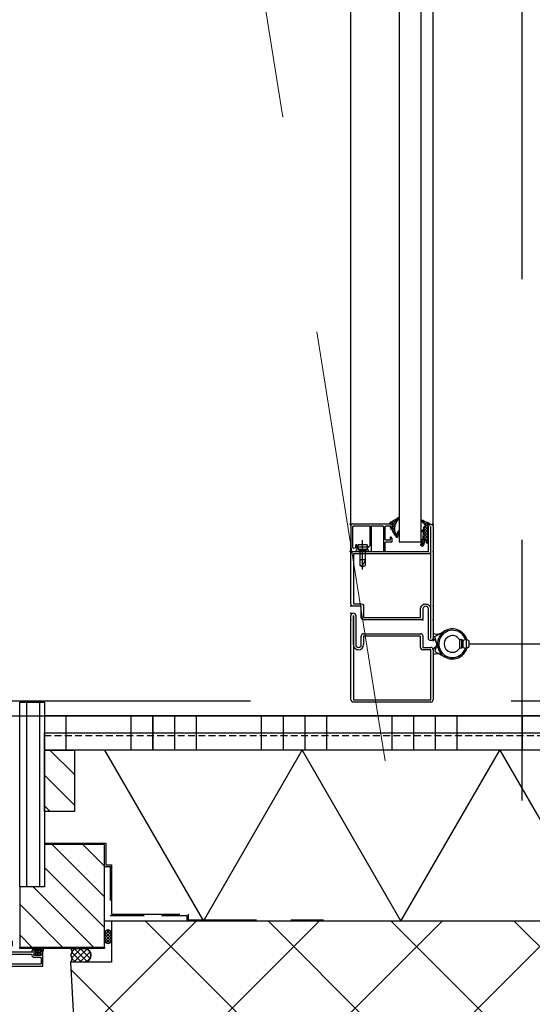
# Model space of a CAD drawing. Header units: millimetres. Extents: x 111285 to 237437, y -9513 to 52045.
# Tile 21 of 117: x 133315 to 133689, y 372 to 1092. Entities that reach past the tile are written whole.
import ezdxf

# ---------------------------------------------------------------- set-up
doc = ezdxf.new("R2010")
doc.units = ezdxf.units.MM
doc.header["$LTSCALE"] = 100
for name, pattern in [('CENTER', [50.8, 31.75, -6.35, 6.35, -6.35]), ('DASHED', [0.75, 0.5, -0.25]), ('HIDDEN', [9.525, 6.35, -3.175])]:
    doc.linetypes.add(name, pattern=pattern)
doc.layers.get('0').update_dxf_attribs({"color": 252})
for name, color, linetype in [('0-acceering', 252, 'Continuous'), ('0-afwerking', 252, 'Continuous'), ('0-arc-wanden', 252, 'Continuous'), ('0-binnenwanden', 252, 'Continuous'), ('0-BUITENKOZIJNEN', 252, 'Continuous'), ('0-constructie', 252, 'Continuous'), ('0-HOOFDSTRAMIEN', 1, 'CENTER'), ('0-ISOLATIE', 252, 'Continuous'), ('0-METSTU', 252, 'Continuous'), ('_32--BINNENKOZIJN', 1, 'Continuous')]:
    doc.layers.add(name, color=color, linetype=linetype)
doc.layers.add('X-ref binnenlijn', color=252, linetype='Continuous', plot=False)
doc.linetypes.add('ZIGZAG', pattern='A,0.00254,-5.08,[131,ltypeshp.shx,S=5.08,R=0,X=-5.08,Y=0],-10.16,[131,ltypeshp.shx,S=5.08,R=180,X=5.08,Y=0],-5.08', length=20.32254)

# ---------------------------------------------------------------- blocks, each defined once
blk = doc.blocks.new('U-STRAMIEN')
at = {"layer": '0-HOOFDSTRAMIEN', "ltscale": 0.3}
for points in [[(7200, -4264), (7200, 47464)], [(-5000, 0), (68000, 0)]]:
    blk.add_lwpolyline(points, dxfattribs=at)
blk = doc.blocks.new('S 12')
at = {"layer": '_32--BINNENKOZIJN'}
h = blk.add_hatch(dxfattribs=at)
h.set_pattern_fill('_USER', color=256, scale=1.5, angle=-135, style=0, double=1, pattern_type=0)
h.set_pattern_definition([(225, (-139.89, 29.546), (1.06066, -1.06066), []), (315, (-139.89, 29.546), (1.06066, 1.06066), [])])
h.paths.add_polyline_path([(-136.08, 26.1, 0.488281), (-136.4, 26.55), (-138.39, 26.55, -0.326416), (-139.82, 27.59, 0.720237), (-140.39, 27.6, -0.044879), (-142.76, 22.38, 0.89146), (-141.86, 21.73, -0.062553), (-139.33, 24.15, -0.440575), (-138.31, 23.95), (-137.91, 23.3, 0.24511), (-137.4, 22.99), (-135.84, 22.89), (-135.19, 21.65, 0.484869), (-134.8, 21.63), (-133.93, 22.77), (-130.23, 22.53, -0.168809), (-128.91, 22.54), (-128.94, 22.03, 0.675772), (-128.5, 21.83), (-127.86, 22.44, -0.765456), (-127.53, 22.24), (-127.66, 21.79, 0.713839), (-127.35, 21.57), (-126.61, 22.1, -0.754008), (-126.31, 21.87), (-126.47, 21.46, 0.698845), (-126.22, 21.24), (-125.47, 21.63, -0.683903), (-125.14, 21.35), (-125.27, 21.01, 0.56756), (-125.05, 20.74, 0.367373), (-123.89, 22.16, 0.273475), (-124.32, 22.85, 0.122917), (-129.02, 24.01, -0.967646), (-129.04, 24.67), (-126.87, 24.82, 0.883992), (-126.81, 26.01), (-129.81, 26.54, 0.418204), (-130.1, 26.34), (-130.14, 26.08, -0.37859), (-130.4, 25.87)])
h = blk.add_hatch(dxfattribs=at)
h.set_pattern_fill('_USER', color=256, scale=1.5, angle=-135, style=0, double=1, pattern_type=0)
h.set_pattern_definition([(225, (8.331, 148.266), (1.06066, -1.06066), []), (315, (8.331, 148.266), (1.06066, 1.06066), [])])
h.paths.add_polyline_path([(-137.46, 0, -0.335424), (-137.25, -0.19), (-137.12, -0.56, 0.612932), (-136.48, -0.71), (-135.91, -0.03, 0.099276), (-130.6, 3.27, 0.643477), (-130.89, 4.14, -0.077136), (-133.32, 4.77), (-134.27, 5.14, 0.760206), (-134.72, 4.28), (-133.77, 3.73), (-132.7, 3.27, -0.670173), (-132.71, 2.87, -0.308665), (-143.76, 4.98, 0.327484), (-144.33, 5.11, 0.414214), (-144.58, 4.46, -0.073799), (-141.49, -0.94, 0.125857), (-140.79, -1.77, 0.811228), (-140.07, -1.12, -0.516336), (-140, 0)])
at = {"layer": '_32--BINNENKOZIJN', "linetype": 'Continuous'}
for p, q in [((-54.7, 56.43), (-55.75, 54.43)), ((-49.25, 54.43), (-55.75, 54.43)), ((-54.7, 51.93), (-55.5, 50.93)), ((-55.5, 50.93), (-55.5, 49.43)), ((-49.5, 50.93), (-55.5, 50.93)), ((-50.3, 56.43), (-54.7, 56.43)), ((-50.3, 51.93), (-54.7, 51.93)), ((-50.3, 56.43), (-49.25, 54.43)), ((-50.3, 51.93), (-49.5, 50.93)), ((-49.5, 50.93), (-49.5, 49.43)), ((-49.5, 49.43), (-55.5, 49.43))]:
    blk.add_line(p, q, dxfattribs=at)
at = {"layer": '_32--BINNENKOZIJN'}
for p, q in [((0, -50), (0, 50)), ((-48.25, 30), (-11.75, 30)), ((-58.25, 22.5), (-50, 22.5)), ((-50, 22.5), (-50, 28.25)), ((-11.75, 28.25), (-48.25, 28.25)), ((-48.25, 28.25), (-48.25, 22.5)), ((-11.75, -28.25), (-11.75, 28.25)), ((-10, 28.25), (-10, -28.25)), ((-127, 21.14), (-1081.05, 21.14)), ((-127, 5.14), (-127, 21.14)), ((-60, -20.75), (-60, 20.75)), ((-50, 20.75), (-58.25, 20.75)), ((-58.25, 20.75), (-58.25, -20.75)), ((-1081.05, 5.14), (-127, 5.14)), ((0, 0), (0, 0)), ((0, 0), (0, -50)), ((-58.25, -20.75), (-52, -20.75)), ((-73.25, -26.5), (-52, -26.5)), ((-51.9, -28.15), (-73.25, -28.15)), ((-73.25, -28.15), (-73.25, -28.25)), ((-73.25, -28.25), (-11.75, -28.25)), ((-52, -22.5), (-58.25, -22.5)), ((-11.75, -30), (-73.25, -30))]:
    blk.add_line(p, q, dxfattribs=at)
at = {"layer": '_32--BINNENKOZIJN', "ltscale": 0.1}
for p, q in [((-57.91, 31.21), (-62.12, 38.8)), ((-47.09, 31.21), (-42.88, 38.8)), ((-139, 30), (-1069.05, 30)), ((-49.55, 33.54), (-57.91, 31.21)), ((-52.5, 32.72), (-47.09, 31.21)), ((-139, -30), (-1069.05, -30)), ((-118.25, -30), (-125.38, -30))]:
    blk.add_line(p, q, dxfattribs=at)
at = {"layer": '_32--BINNENKOZIJN'}
for points in [[(-52.5, 56.63), (-52.5, 1144.8)], [(-106.85, -21.5), (-128.28, -21.5)], [(-123.2, -17.5), (-123.2, -25.5)], [(-121.6, -18.5), (-121.6, -24.5)], [(-120.96, -24.1), (-120.96, -18.9)], [(-120, -23.5), (-120, -19.5)], [(-109.01, -21.91), (-114, -19.5), (-114, -23.5)]]:
    blk.add_lwpolyline(points, dxfattribs=at)
for points in [[(-70, -20.75, -0.414214), (-71.75, -22.5), (-80, -22.5), (-80, -28.25, -0.414214), (-81.75, -30), (-118.25, -30, -0.414214), (-120, -28.25), (-120, 26.5), (-138.25, 26.5, -0.414214), (-140, 28.25, -0.414214), (-138.25, 30), (-56.75, 30, -0.414214), (-55, 28.25, -0.414214), (-56.75, 26.5), (-78, 26.5, 0.414214), (-80, 24.5, 0.414214), (-78, 22.5), (-71.75, 22.5, -0.414214), (-70, 20.75)], [(-142.76, 22.38, 0.89146), (-141.86, 21.73, -0.062553), (-139.33, 24.15, -0.440575), (-138.31, 23.95), (-137.91, 23.3, 0.24511), (-137.4, 22.99), (-135.84, 22.89), (-135.19, 21.65, 0.484869), (-134.8, 21.63), (-133.93, 22.77), (-130.23, 22.53, -0.168809), (-128.91, 22.54), (-128.94, 22.03, 0.675772), (-128.5, 21.83), (-127.86, 22.44, -0.765456), (-127.53, 22.24), (-127.66, 21.79, 0.713839), (-127.35, 21.57), (-126.61, 22.1, -0.754008), (-126.31, 21.87), (-126.47, 21.46, 0.698845), (-126.22, 21.24), (-125.47, 21.63, -0.683903), (-125.14, 21.35), (-125.27, 21.01, 0.591523), (-125.03, 20.75, 0.364492), (-123.89, 22.16, 0.273475), (-124.32, 22.85, 0.122917), (-129.02, 24.01, -0.967646), (-129.04, 24.67), (-126.87, 24.82, 0.883992), (-126.81, 26.01), (-129.81, 26.54, 0.418204), (-130.1, 26.34), (-130.14, 26.08, -0.37859), (-130.4, 25.87), (-136.08, 26.1, 0.515595), (-136.43, 26.55), (-138.39, 26.55, -0.326416), (-139.82, 27.59, 0.720237), (-140.39, 27.6, -0.044879)], [(-71.75, 20.75), (-78, 20.75, -0.414214), (-81.75, 24.5, -0.414214), (-78.1, 28.15), (-56.75, 28.15), (-56.75, 28.25), (-138.25, 28.25), (-138.25, 28.15), (-120, 28.15, -0.414214), (-118.25, 26.4), (-118.25, -28.25), (-81.75, -28.25), (-81.75, -22.5, -0.414214), (-80, -20.75), (-71.75, -20.75)], [(-141.49, -0.94, 0.125857), (-140.79, -1.77, 0.811228), (-140.07, -1.12, -0.516336), (-140, 0), (-137.46, 0, -0.335424), (-137.25, -0.19), (-137.12, -0.56, 0.612932), (-136.48, -0.71), (-135.91, -0.03, 0.099276), (-130.6, 3.27, 0.643477), (-130.89, 4.14, -0.077136), (-133.32, 4.77), (-134.27, 5.14, 0.760206), (-134.72, 4.28), (-133.77, 3.73), (-132.7, 3.27, -0.670173), (-132.71, 2.87, -0.308665), (-143.76, 4.98, 0.327484), (-144.33, 5.11, 0.414214), (-144.58, 4.46, -0.073799)], [(-140, -29, 0.414214), (-139, -30), (-120.8, -30, 0.414214), (-120, -29.2), (-120, -26.83, 0.267949), (-120.4, -26.13), (-121.5, -25.5, 0.158384), (-122.1, -25.37), (-124.55, -25.63, 0.948965), (-124.5, -26.63), (-123.24, -26.63, -1), (-123.24, -28.7), (-137.9, -28.7, -0.414214), (-138.7, -27.9), (-138.7, -16.3), (-124.18, -16.3), (-122.71, -17.78, 0.339454), (-121.5, -17.94), (-120.4, -17.3, 0.267949), (-120, -16.61), (-120, -15.9, 0.414214), (-120.8, -15.1), (-138.7, -15.1), (-138.7, -7, -0.414214), (-137.9, -6.2), (-120.4, -6.2), (-120.4, -5), (-126.2, -5, -0.414214), (-127, -4.2), (-127, 0), (-129.6, 0), (-130.5, -0.65), (-130.5, -1.3), (-128.3, -1.3), (-128.3, -4.2, -0.414214), (-129.1, -5), (-137.9, -5, -0.414214), (-138.7, -4.2), (-138.7, -1.3), (-137.5, -1.3), (-137.5, -0.9), (-138.15, 0), (-140, 0)]]:
    blk.add_lwpolyline(points, format="xyb", close=True, dxfattribs=at)
blk.add_lwpolyline([(-109.8, -23.5), (-109, -21.9), (-109, -21.1), (-109.8, -19.5), (-120, -19.5), (-120, -18.9), (-120.96, -18.9), (-121.6, -18.5, -0.353906), (-123.2, -17.5), (-124.8, -18.28), (-124.8, -24.72), (-123.2, -25.5, -0.353906), (-121.6, -24.5), (-120.96, -24.1), (-120, -24.1), (-120, -23.5), (-109.8, -23.5, -0.140596), (-109.8, -21.52, 2.430036)], format="xyb", dxfattribs=at)
for centre, radius, start, end in [((-52.5, 44.13), 1100.66, 90, 180.73583), ((-48.25, 28.25), 1.75, 90, 180), ((-11.75, 28.25), 1.75, 0, 90), ((-58.25, 20.75), 1.75, 90, 180), ((-50, 22.5), 1.75, 270, 0), ((-58.25, -20.75), 1.75, 180, 270), ((-52, -24.5), 3.75, 0, 90), ((-73.25, -28.25), 1.75, 90, 180), ((-73.25, -28.25), 1.75, 180, 270), ((-52, -24.5), 2, 0, 90), ((-52, -24.5), 2, 270, 0), ((-51.9, -24.5), 3.65, 270, 0), ((-11.75, -28.25), 1.75, 270, 0)]:
    blk.add_arc(centre, radius, start, end, dxfattribs=at)
at = {"layer": '_32--BINNENKOZIJN', "linetype": 'Continuous'}
for centre, radius, start, end in [((-52.5, 44.13), 11, 106.85838, 230.88476), ((-52.5, 44.13), 10, 108.26492, 239.4551), ((-52.5, 44.13), 11, 231.44786, 73.14162), ((-52.5, 44.13), 10, 233.71702, 72.75285), ((-52.25, 54.43), 3.5, 180, 225.58469), ((-52.5, 55.63), 1, 53.1301, 126.8699), ((-52.75, 54.43), 3.5, 314.41531, 0), ((-52.5, 44.13), 6.09, 119.52052, 60.47948)]:
    blk.add_arc(centre, radius, start, end, dxfattribs=at)
at = {"layer": '_32--BINNENKOZIJN', "ltscale": 0.1}
for centre, start, end in [((-66.71, 32.93), 335.28369, 17.19928), ((-50.51, 26.15), 117.37184, 147.03554), ((-54.49, 26.15), 32.96446, 62.62816), ((-38.29, 32.93), 162.80072, 204.71631)]:
    blk.add_arc(centre, 7.01, start, end, dxfattribs=at)
at = {"layer": '_32--BINNENKOZIJN'}
for p in [(-140, 30), (-139.89, 29.55), (-120, 30), (-80, 30), (-70, 30), (-55, 30), (-70, 22.5), (-140, 0), (-120, -21.5), (-120, -21.5), (-140, -30.5), (-120, -30), (-120, -30.5), (-80, -30), (-75, -30), (-70, -30)]:
    blk.add_point(p, dxfattribs=at)
blk = doc.blocks.new('P-71191BLOCK')
at = {"layer": '0-BUITENKOZIJNEN', "linetype": 'Continuous', "ltscale": 0.25}
blk.add_lwpolyline([(14.4, 46.39), (13.04, 45.6), (12.5, 45.6, -0.414214), (12.3, 45.8), (12.3, 49.6, -0.414214), (12.5, 49.8), (14.53, 48.96, 0.9366), (14.89, 48.78), (15.91, 50.55, 0.577375), (15.65, 51), (12.1, 51, -0.414214), (11.4, 51.7), (11.4, 54.2, -0.414214), (11.7, 54.5), (12.3, 54.5, 1), (12.3, 55.5), (9.1, 55.5, 0.412335), (8.3, 54.71, 0.416094), (8.5, 54.5), (9.7, 54.5, -0.414214), (9.9, 54.3), (9.9, 51.5, -0.414214), (9.4, 51), (-3.91, 51, -0.410557), (-4.41, 51.49), (-4.6, 67), (-4.6, 69.5, -0.414214), (-4.1, 70), (-3.2, 70, -0.414214), (-3, 69.8), (-3, 68.9, 1), (-2.2, 68.9), (-2.2, 72, 0.414214), (-2.7, 72.5), (-3, 72.5, 0.414214), (-3.2, 72.3), (-3.2, 71.7, -0.414214), (-3.7, 71.2), (-4.3, 71.2, -0.414214), (-4.8, 71.7), (-4.8, 76.3, -0.414214), (-4.3, 76.8), (-3.7, 76.8, -0.414214), (-3.2, 76.3), (-3.2, 75.7, 0.414214), (-3, 75.5), (-2.7, 75.5, 0.414214), (-2.2, 76), (-2.2, 77.5, 0.414214), (-2.7, 78), (-5.7, 78, 0.414214), (-6.2, 77.5), (-6.2, 0.5, 0.414214), (-5.7, 0), (3.5, 0, 0.414214), (4, 0.5), (4, 2, 0.414214), (3.5, 2.5), (3.4, 2.5, 0.414214), (3.2, 2.3), (3.2, 2, -1), (1.6, 2), (1.6, 6, -1), (3.2, 6), (3.2, 5.7, 0.414214), (3.4, 5.5), (3.5, 5.5, 0.414214), (4, 6), (4, 26.5, -0.414214), (4.5, 27), (10, 27, -0.414214), (10.5, 26.5), (10.5, 23.4, -0.414214), (10.3, 23.2), (8.7, 23.2, 0.414214), (8.5, 23, 0.414214), (9.3, 22.2), (11.6, 22.2, 0.414214), (12.1, 22.7), (12.1, 26.8, -0.414214), (12.3, 27), (15.65, 27, 0.577351), (15.91, 27.45), (14.89, 29.22, 0.936617), (14.53, 29.04), (12.5, 28.2, -0.414214), (12.3, 28.4), (12.3, 32.2, -0.414214), (12.5, 32.4), (13.04, 32.4), (14.4, 31.61, 0.999993), (14.8, 31.61), (14.8, 31.96, 0.267949), (13.3, 34.56), (12.8, 34.85, -0.267949), (12.3, 35.71), (12.3, 42.29, -0.267949), (12.8, 43.15), (13.3, 43.44, 0.267949), (14.8, 46.04), (14.8, 46.39, 0.999992)], format="xyb", close=True, dxfattribs=at)
at = {"layer": '0-BUITENKOZIJNEN', "linetype": 'Continuous'}
for points in [[(-4.8, 28.9), (-4.8, 32.11, -0.414214), (-4.6, 32.31), (-4.4, 32.31, 0.414214), (-4.2, 32.51), (-4.2, 33.6, 0.414214), (-4.4, 33.8), (-4.6, 33.8, -0.414214), (-4.8, 34), (-4.8, 47.5, -0.414214), (-4.6, 47.7), (-4.4, 47.7, 0.414214), (-4.2, 47.9), (-4.2, 49, -0.414214), (-4, 49.2), (-2.9, 49.2, 0.414214), (-2.7, 49.4, -0.414214), (-2.5, 49.6), (8.79, 49.6, -0.414214), (8.99, 49.4, 0.414214), (9.19, 49.2), (10.3, 49.2, -0.414214), (10.5, 49), (10.5, 29, -0.414214), (10.3, 28.8), (9.2, 28.8, 0.414214), (9, 28.6, -0.414214), (8.8, 28.4), (4.2, 28.4, -0.414214), (4, 28.6, 0.414214), (3.8, 28.8), (2.8, 28.8, 0.414214), (2.6, 28.6, -0.414214), (2.4, 28.4), (-4.3, 28.4, -0.414214)], [(-0.1, 1.4), (-4.3, 1.4, -0.414214), (-4.8, 1.9), (-4.8, 26.5, -0.414214), (-4.3, 27), (2.1, 27, -0.414214), (2.6, 26.5), (2.6, 8.7, -0.414214), (2.1, 8.2), (1.9, 8.2, 0.414214), (0.4, 6.7), (0.4, 1.9, -0.414214)]]:
    blk.add_lwpolyline(points, format="xyb", close=True, dxfattribs=at)
blk = doc.blocks.new('SR2-horizontal')
at = {"ltscale": 0.1}
for p, q in [((-320, -403), (-330, -403)), ((-330, -408), (-330, -408)), ((-315, -408), (-315, -408)), ((-330, -413), (-320, -413)), ((-302.5, -416.61), (-302.5, -416.61)), ((-305, -419.11), (-305, -424.11)), ((-300, -424.11), (-300, -419.11)), ((-302.5, -426.61), (-302.5, -426.61))]:
    blk.add_line(p, q, dxfattribs=at)
for p, q in [((-305, -413), (-367, -413)), ((-367, -413), (-367, -414)), ((-367, -414), (-305, -414)), ((-305, -414), (-305, -413))]:
    blk.add_line(p, q)
at = {"linetype": 'DASHED', "ltscale": 0.5}
for p, q in [((-245, -433), (-305, -433)), ((-305, -433), (-305, -473)), ((-301, -437), (-245, -437)), ((-301, -473), (-301, -437)), ((-245, -437), (-245, -433)), ((-305, -473), (-301, -473))]:
    blk.add_line(p, q, dxfattribs=at)
at = {"linetype": 'DASHED', "ltscale": 0.1}
blk.add_line((-349, -568.5), (349, -568.5), dxfattribs=at)
at = {"linetype": 'Continuous'}
for points in [[(-355.35, -409.31), (-356.05, -409.19), (-356.05, -408.79), (-354.69, -408), (-353.01, -408), (-351.65, -408.79), (-351.65, -409.19), (-352.35, -409.31, 0.36397), (-352.6, -409.6), (-352.6, -409.9, 0.414214), (-351.9, -410.6), (-350.2, -410.6, -0.414214), (-350, -410.8), (-350, -410.8), (-350, -410.8, -0.514348), (-350.75, -413.4), (-356.56, -413.4), (-356.56, -413.4, -0.131652), (-356.71, -413.36), (-356.71, -413.36), (-357.47, -412.92), (-357.47, -412.92, -0.244142), (-357.72, -412.53), (-357.72, -412.53, -0.396233), (-357.47, -412.21), (-357.47, -412.21), (-357.13, -412.15), (-357.13, -412.15, -0.170304), (-356.93, -412.19), (-356.93, -412.19), (-356.46, -412.46), (-356.46, -412.46, 0.131652), (-356.31, -412.5), (-356.31, -412.5), (-351.24, -412.5), (-351.24, -412.5, 0.491631), (-351.18, -412.43), (-351.18, -412.43), (-356.23, -412.4, -0.131652), (-356.48, -412.33), (-357.85, -411.54), (-357.85, -411.54, -0.267949), (-358.1, -411.11), (-358.1, -411.11), (-358.1, -410.8, -0.414214), (-357.9, -410.6), (-355.8, -410.6, 0.414214), (-355.1, -409.9), (-355.1, -409.6, 0.36397)], [(-354.37, -408.98, -0.388879), (-354.17, -408.8), (-354.17, -408.8), (-353.53, -408.8), (-353.53, -408.8, -0.388879), (-353.33, -408.98), (-353.33, -408.98), (-353.22, -410.28), (-353.22, -410.28, -0.440011), (-353.42, -410.5), (-353.42, -410.5), (-354.28, -410.5), (-354.28, -410.5, -0.440011), (-354.48, -410.28), (-354.48, -410.28)], [(-350.54, -411.3), (-356.23, -411.3), (-356.23, -411.3), (-356.26, -411.33), (-356.26, -411.33), (-356.23, -411.3), (-356.23, -411.3, 0.414214), (-356.26, -411.33, 0.414214), (-356.26, -411.33), (-356.26, -411.47), (-356.26, -411.47, 0.414214), (-356.23, -411.5), (-356.23, -411.5), (-350.64, -411.5), (-350.64, -411.5, -0.450354), (-350.61, -411.53), (-350.61, -411.53, -0.124641), (-350.82, -412.07), (-350.82, -412.07), (-350.79, -412.12), (-350.79, -412.12, 0.506575), (-350.74, -412.12), (-350.74, -412.12, 0.161858), (-350.51, -411.4), (-350.51, -411.4), (-350.51, -411.33), (-350.51, -411.33, 0.414214)]]:
    blk.add_lwpolyline(points, format="xyb", close=True, dxfattribs=at)
at = {"ltscale": 0.1}
for centre, radius, start, end in [((-331.85, -405.5), 3.11, 306.55916, 53.44084), ((-331.85, -410.5), 3.11, 306.55916, 53.44084), ((-320, -408), 5, 0, 90), ((-320, -408), 5, 270, 360), ((-302.5, -419.11), 2.5, 90, 180), ((-302.5, -419.11), 2.5, 360, 90), ((-302.5, -424.11), 2.5, 180, 270), ((-302.5, -424.11), 2.5, 270, 0)]:
    blk.add_arc(centre, radius, start, end, dxfattribs=at)
at = {"layer": '0-acceering', "ltscale": 0.1}
for p, q in [((-322.03, -413), (-328.82, -406.21)), ((-328.78, -410.02), (-321.76, -403)), ((-328.74, -405.5), (-326.25, -403)), ((-317.97, -412.57), (-327.54, -403)), ((-327.27, -413), (-317.78, -403.52)), ((-315.63, -410.42), (-323.05, -403)), ((-322.78, -413), (-315.53, -405.76)), ((-315.32, -406.24), (-318.24, -403.32)), ((-367, -422.9), (-358.1, -414)), ((-367, -445.35), (-335.65, -414)), ((-357.2, -458), (-313.2, -414)), ((-326.52, -413), (-328.75, -410.77)), ((-317.75, -412.47), (-315.53, -410.25)), ((-305, -420.85), (-301.15, -417)), ((-304.93, -418.54), (-303.07, -416.68)), ((-303.93, -417.06), (-300, -420.99)), ((-302.1, -416.64), (-300.03, -418.71)), ((-305, -423.09), (-300.15, -418.25)), ((-305, -420.48), (-300.26, -425.22)), ((-305, -422.72), (-301.38, -426.34)), ((-304.88, -418.35), (-300, -423.23)), ((-304.78, -425.12), (-300, -420.34)), ((-303.71, -426.3), (-300, -422.59)), ((-349, -472.25), (-305, -428.25)), ((-304.73, -425.23), (-303.62, -426.34)), ((-301.62, -426.45), (-300.16, -424.99)), ((-343.3, -489), (-305, -450.7)), ((-361.95, -593), (-361.95, -458)), ((-352.43, -593), (-352.43, -458)), ((-320.85, -489), (-305, -473.15)), ((-349, -517.15), (-344.85, -513)), ((-349, -539.61), (-327, -517.61)), ((-344.94, -558), (-327, -540.06)), ((-333.37, -570.5), (-333.37, -558)), ((-285.75, -570.5), (-285.75, -558)), ((-269.87, -570.5), (-269.87, -558)), ((-254, -570.5), (-254, -558)), ((-238.12, -570.5), (-238.12, -558)), ((-190.5, -570.5), (-190.5, -558)), ((-174.62, -570.5), (-174.62, -558)), ((-158.75, -570.5), (-158.75, -558)), ((-142.87, -570.5), (-142.87, -558)), ((-95.25, -570.5), (-95.25, -558)), ((-79.37, -570.5), (-79.37, -558)), ((-63.5, -570.5), (-63.5, -558)), ((-47.62, -570.5), (-47.62, -558)), ((0, -570.5), (0, -558)), ((-333.37, -583), (-333.37, -570.5)), ((-285.75, -583), (-285.75, -570.5)), ((-269.87, -583), (-269.87, -570.5)), ((-254, -583), (-254, -570.5)), ((-238.12, -583), (-238.12, -570.5)), ((-190.5, -583), (-190.5, -570.5)), ((-174.62, -583), (-174.62, -570.5)), ((-158.75, -583), (-158.75, -570.5)), ((-142.87, -583), (-142.87, -570.5)), ((-95.25, -583), (-95.25, -570.5)), ((-79.37, -583), (-79.37, -570.5)), ((-63.5, -583), (-63.5, -570.5)), ((-47.62, -583), (-47.62, -570.5)), ((0, -583), (0, -570.5))]:
    blk.add_line(p, q, dxfattribs=at)
at = {"layer": '0-afwerking', "linetype": 'DASHED'}
for p, q in [((-300, -474), (-300, -438)), ((-300, -438), (-244, -438)), ((-244, -438), (-244, -434)), ((-244, -434), (-145, -434)), ((-304, -490), (-304, -474)), ((-304, -474), (-300, -474)), ((-349, -490), (-304, -490))]:
    blk.add_line(p, q, dxfattribs=at)
at = {"layer": '0-binnenwanden', "ltscale": 0.1}
for p, q in [((-367, -414), (-305, -414)), ((-367, -458), (-367, -414)), ((-305, -414), (-305, -489)), ((-349, -458), (-367, -458)), ((-349, -458), (-367, -458)), ((-367, -458), (-367, -593)), ((-349, -489), (-349, -458)), ((-349, -593), (-349, -458)), ((-305, -489), (-349, -489)), ((-327, -513), (-349, -513)), ((-349, -513), (-349, -558)), ((-327, -558), (-327, -513)), ((-349, -558), (-327, -558)), ((-367, -593), (-349, -593))]:
    blk.add_line(p, q, dxfattribs=at)
at = {"layer": '0-ISOLATIE', "ltscale": 0.1}
for p, q in [((-305, -558), (-232.83, -433)), ((-232.83, -433), (-160.66, -558)), ((-160.66, -558), (-88.49, -433)), ((-88.49, -433), (-16.32, -558)), ((-16.32, -558), (55.84, -433))]:
    blk.add_line(p, q, dxfattribs=at)
at = {"layer": '0-METSTU', "ltscale": 0.1}
for p, q in [((349, -558), (-349, -558)), ((-349, -558), (-349, -570.5)), ((-349, -570.5), (349, -570.5)), ((-349, -583), (-349, -570.5)), ((-349, -570.5), (349, -570.5)), ((349, -583), (-349, -583))]:
    blk.add_line(p, q, dxfattribs=at)
at = {"linetype": 'ZIGZAG', "ltscale": 0.25, "extrusion": (0, 0, -1), "zscale": -1, "rotation": 270}
blk.add_blockref('P-71191BLOCK', (350, -406.2), dxfattribs=at)
blk = doc.blocks.new('onderlegger beganegrond')
at = {"layer": '0-arc-wanden', "ltscale": 0.1}
h = blk.add_hatch(dxfattribs=at)
h.set_pattern_fill('ANSI37', color=256, scale=20, style=0)
h.set_pattern_definition([(45, (3930, 594), (-44.9013, 44.9013), []), (135, (3930, 594), (-44.9013, -44.9013), [])])
h.paths.add_polyline_path([(7230, 403), (7200, 403), (7222, 0), (7838, 0), (7860, 403), (7830, 403), (7830, 433), (7230, 433)])
at = {"linetype": 'HIDDEN', "lineweight": 0, "ltscale": 0.5}
blk.add_line((7430, 549.99), (550, 43837.99), dxfattribs=at)
at = {"layer": '0-constructie', "ltscale": 10}
blk.add_lwpolyline([(7230, 403), (7200, 403), (7222, 0), (7838, 0), (7860, 403), (7830, 403), (7830, 433), (7230, 433)], close=True, dxfattribs=at)
at = {"layer": 'X-ref binnenlijn'}
blk.add_lwpolyline([(65120, 12574), (32630, 12574), (32630, 12638), (7405, 12638), (7405, 16138), (32630, 16138), (32630, 29144), (7405, 29144), (7405, 32644), (32630, 32644), (32630, 43805), (583, 43805), (583, 583), (43680, 583)], dxfattribs=at)
at = {"xscale": -1, "rotation": 180}
blk.add_blockref('SR2-horizontal', (7530, 0), dxfattribs=at)

msp = doc.modelspace()

# ---------------------------------------------------------------- linework, layer by layer
at = {"linetype": 'DASHED', "ltscale": 0.1}
msp.add_line((133333, 568.5), (134031, 568.5), dxfattribs=at)
at = {"linetype": 'DASHED', "ltscale": 0.5}
for p, q in [((133377, 433), (133377, 473)), ((133377, 473), (133381, 473)), ((133381, 473), (133381, 437)), ((133437, 433), (133377, 433)), ((133381, 437), (133437, 437)), ((133437, 437), (133437, 433))]:
    msp.add_line(p, q, dxfattribs=at)
at = {"ltscale": 0.1}
for p, q in [((133379.5, 426.61), (133379.5, 426.61)), ((133377, 419.11), (133377, 424.11)), ((133382, 424.11), (133382, 419.11)), ((133352, 413), (133362, 413)), ((133379.5, 416.61), (133379.5, 416.61)), ((133352, 408), (133352, 408)), ((133362, 403), (133352, 403)), ((133367, 408), (133367, 408))]:
    msp.add_line(p, q, dxfattribs=at)
for p, q in [((133315, 414), (133377, 414)), ((133315, 413), (133315, 414)), ((133377, 413), (133315, 413)), ((133377, 414), (133377, 413))]:
    msp.add_line(p, q)
at = {"linetype": 'Continuous'}
for points in [[(133326.65, 409.31), (133325.95, 409.19), (133325.95, 408.79), (133327.31, 408), (133328.99, 408), (133330.35, 408.79), (133330.35, 409.19), (133329.65, 409.31, -0.36397), (133329.4, 409.6), (133329.4, 409.9, -0.414214), (133330.1, 410.6), (133331.8, 410.6, 0.414214), (133332, 410.8), (133332, 410.8), (133332, 410.8, 0.514348), (133331.25, 413.4), (133325.44, 413.4), (133325.44, 413.4, 0.131652), (133325.29, 413.36), (133325.29, 413.36), (133324.53, 412.92), (133324.53, 412.92, 0.244142), (133324.28, 412.53), (133324.28, 412.53, 0.396233), (133324.53, 412.21), (133324.53, 412.21), (133324.87, 412.15), (133324.87, 412.15, 0.170304), (133325.07, 412.19), (133325.07, 412.19), (133325.53, 412.46), (133325.53, 412.46, -0.131652), (133325.68, 412.5), (133325.68, 412.5), (133330.76, 412.5), (133330.76, 412.5, -0.491631), (133330.82, 412.43), (133330.82, 412.43), (133325.76, 412.4, 0.131652), (133325.51, 412.33), (133324.15, 411.54), (133324.15, 411.54, 0.267949), (133323.9, 411.11), (133323.9, 411.11), (133323.9, 410.8, 0.414214), (133324.1, 410.6), (133326.2, 410.6, -0.414214), (133326.9, 409.9), (133326.9, 409.6, -0.36397)], [(133331.46, 411.3), (133325.77, 411.3), (133325.77, 411.3), (133325.74, 411.33), (133325.74, 411.33), (133325.77, 411.3), (133325.77, 411.3, -0.414214), (133325.74, 411.33, -0.414214), (133325.74, 411.33), (133325.74, 411.47), (133325.74, 411.47, -0.414214), (133325.77, 411.5), (133325.77, 411.5), (133331.36, 411.5), (133331.36, 411.5, 0.450354), (133331.39, 411.53), (133331.39, 411.53, 0.124641), (133331.17, 412.07), (133331.17, 412.07), (133331.21, 412.12), (133331.21, 412.12, -0.506575), (133331.25, 412.12), (133331.25, 412.12, -0.161858), (133331.49, 411.4), (133331.49, 411.4), (133331.49, 411.33), (133331.49, 411.33, -0.414214)], [(133327.63, 408.98, 0.388879), (133327.83, 408.8), (133327.83, 408.8), (133328.47, 408.8), (133328.47, 408.8, 0.388879), (133328.67, 408.98), (133328.67, 408.98), (133328.78, 410.28), (133328.78, 410.28, 0.440011), (133328.58, 410.5), (133328.58, 410.5), (133327.72, 410.5), (133327.72, 410.5, 0.440011), (133327.52, 410.28), (133327.52, 410.28)]]:
    msp.add_lwpolyline(points, format="xyb", close=True, dxfattribs=at)
at = {"ltscale": 0.1}
for centre, radius, start, end in [((133379.5, 424.11), 2.5, 90, 180), ((133379.5, 424.11), 2.5, 360, 90), ((133379.5, 419.11), 2.5, 180, 270), ((133379.5, 419.11), 2.5, 270, 0), ((133350.14, 410.5), 3.11, 306.55916, 53.44084), ((133362, 408), 5, 0, 90), ((133350.14, 405.5), 3.11, 306.55916, 53.44084), ((133362, 408), 5, 270, 360)]:
    msp.add_arc(centre, radius, start, end, dxfattribs=at)
at = {"layer": '0-acceering', "ltscale": 0.1}
for p, q in [((133320.05, 593), (133320.05, 458)), ((133329.57, 593), (133329.57, 458)), ((133348.62, 583), (133348.62, 570.5)), ((133396.25, 583), (133396.25, 570.5)), ((133412.12, 583), (133412.12, 570.5)), ((133428, 583), (133428, 570.5)), ((133443.87, 583), (133443.87, 570.5)), ((133491.5, 583), (133491.5, 570.5)), ((133507.37, 583), (133507.37, 570.5)), ((133523.25, 583), (133523.25, 570.5)), ((133539.12, 583), (133539.12, 570.5)), ((133586.75, 583), (133586.75, 570.5)), ((133602.62, 583), (133602.62, 570.5)), ((133618.5, 583), (133618.5, 570.5)), ((133634.37, 583), (133634.37, 570.5)), ((133682, 583), (133682, 570.5)), ((133348.62, 570.5), (133348.62, 558)), ((133396.25, 570.5), (133396.25, 558)), ((133412.12, 570.5), (133412.12, 558)), ((133428, 570.5), (133428, 558)), ((133443.87, 570.5), (133443.87, 558)), ((133491.5, 570.5), (133491.5, 558)), ((133507.37, 570.5), (133507.37, 558)), ((133523.25, 570.5), (133523.25, 558)), ((133539.12, 570.5), (133539.12, 558)), ((133586.75, 570.5), (133586.75, 558)), ((133602.62, 570.5), (133602.62, 558)), ((133618.5, 570.5), (133618.5, 558)), ((133634.37, 570.5), (133634.37, 558)), ((133682, 570.5), (133682, 558)), ((133337.05, 558), (133355, 540.06)), ((133333, 539.61), (133355, 517.61)), ((133333, 517.15), (133337.15, 513)), ((133338.7, 489), (133377, 450.7)), ((133361.15, 489), (133377, 473.15)), ((133333, 472.25), (133377, 428.25)), ((133324.8, 458), (133368.8, 414)), ((133315, 445.35), (133346.35, 414)), ((133377, 422.72), (133380.62, 426.34)), ((133377, 420.48), (133381.74, 425.22)), ((133377.21, 425.12), (133382, 420.34)), ((133377.27, 425.23), (133378.37, 426.34)), ((133378.29, 426.3), (133382, 422.59)), ((133380.38, 426.45), (133381.84, 424.99)), ((133315, 422.9), (133323.9, 414)), ((133377, 423.09), (133381.85, 418.25)), ((133377, 420.85), (133380.84, 417)), ((133377.06, 418.54), (133378.93, 416.68)), ((133377.12, 418.35), (133382, 423.23)), ((133378.07, 417.06), (133382, 420.99)), ((133379.9, 416.64), (133381.97, 418.71)), ((133359.97, 413), (133353.18, 406.21)), ((133355.48, 413), (133353.25, 410.77)), ((133364.03, 412.57), (133354.46, 403)), ((133354.73, 413), (133364.21, 403.52)), ((133366.37, 410.42), (133358.95, 403)), ((133359.22, 413), (133366.47, 405.76)), ((133364.25, 412.47), (133366.46, 410.25)), ((133353.22, 410.02), (133360.24, 403)), ((133353.26, 405.5), (133355.75, 403)), ((133366.68, 406.24), (133363.76, 403.32))]:
    msp.add_line(p, q, dxfattribs=at)
at = {"layer": '0-afwerking', "linetype": 'DASHED'}
for p, q in [((133333, 490), (133378, 490)), ((133378, 490), (133378, 474)), ((133378, 474), (133382, 474)), ((133382, 474), (133382, 438)), ((133382, 438), (133438, 438)), ((133438, 438), (133438, 434)), ((133438, 434), (133537, 434))]:
    msp.add_line(p, q, dxfattribs=at)
at = {"layer": '0-binnenwanden', "ltscale": 0.1}
for p, q in [((133315, 593), (133333, 593)), ((133315, 458), (133315, 593)), ((133333, 593), (133333, 458)), ((133333, 558), (133355, 558)), ((133333, 513), (133333, 558)), ((133355, 558), (133355, 513)), ((133355, 513), (133333, 513)), ((133377, 489), (133333, 489)), ((133333, 489), (133333, 458)), ((133377, 414), (133377, 489)), ((133333, 458), (133315, 458)), ((133315, 458), (133315, 414)), ((133333, 458), (133315, 458)), ((133315, 414), (133377, 414))]:
    msp.add_line(p, q, dxfattribs=at)
at = {"layer": '0-BUITENKOZIJNEN', "linetype": 'Continuous', "ltscale": 0.25}
msp.add_lwpolyline([(133254.5, 400), (133331.5, 400, 0.414214), (133332, 400.5), (133332, 409.7, 0.414214), (133331.5, 410.2), (133330, 410.2, 0.414214), (133329.5, 409.7), (133329.5, 409.6, 0.414214), (133329.7, 409.4), (133330, 409.4, -1), (133330, 407.8), (133326, 407.8, -1), (133326, 409.4), (133326.3, 409.4, 0.414214), (133326.5, 409.6), (133326.5, 409.7, 0.414214), (133326, 410.2), (133305.5, 410.2, -0.414214)], format="xyb", dxfattribs=at)
at = {"layer": '0-BUITENKOZIJNEN', "linetype": 'Continuous'}
msp.add_lwpolyline([(133330.6, 406.1), (133330.6, 401.9, -0.414214), (133330.1, 401.4), (133305.5, 401.4, -0.414214), (133305, 401.9), (133305, 408.3, -0.414214), (133305.5, 408.8), (133323.3, 408.8, -0.414214), (133323.8, 408.3), (133323.8, 408.1, 0.414214), (133325.3, 406.6), (133330.1, 406.6, -0.414214)], format="xyb", close=True, dxfattribs=at)
at = {"layer": '0-ISOLATIE', "ltscale": 0.1}
for p, q in [((133377, 558), (133449.17, 433)), ((133449.17, 433), (133521.34, 558)), ((133521.34, 558), (133593.5, 433)), ((133593.5, 433), (133665.67, 558)), ((133665.67, 558), (133737.84, 433))]:
    msp.add_line(p, q, dxfattribs=at)
at = {"layer": '0-METSTU', "ltscale": 0.1}
for p, q in [((134031, 583), (133333, 583)), ((133333, 583), (133333, 570.5)), ((133333, 570.5), (134031, 570.5)), ((133333, 570.5), (134031, 570.5)), ((133333, 558), (133333, 570.5)), ((134031, 558), (133333, 558))]:
    msp.add_line(p, q, dxfattribs=at)

# ---------------------------------------------------------------- block references
msp.add_blockref('onderlegger beganegrond', (126152, 0))
at = {"layer": '0-HOOFDSTRAMIEN'}
msp.add_blockref('U-STRAMIEN', (126482, 594), dxfattribs=at)
at = {"layer": '_32--BINNENKOZIJN', "rotation": 270}
msp.add_blockref('S 12', (133587, 583), dxfattribs=at)

doc.saveas('drawing.dxf')
